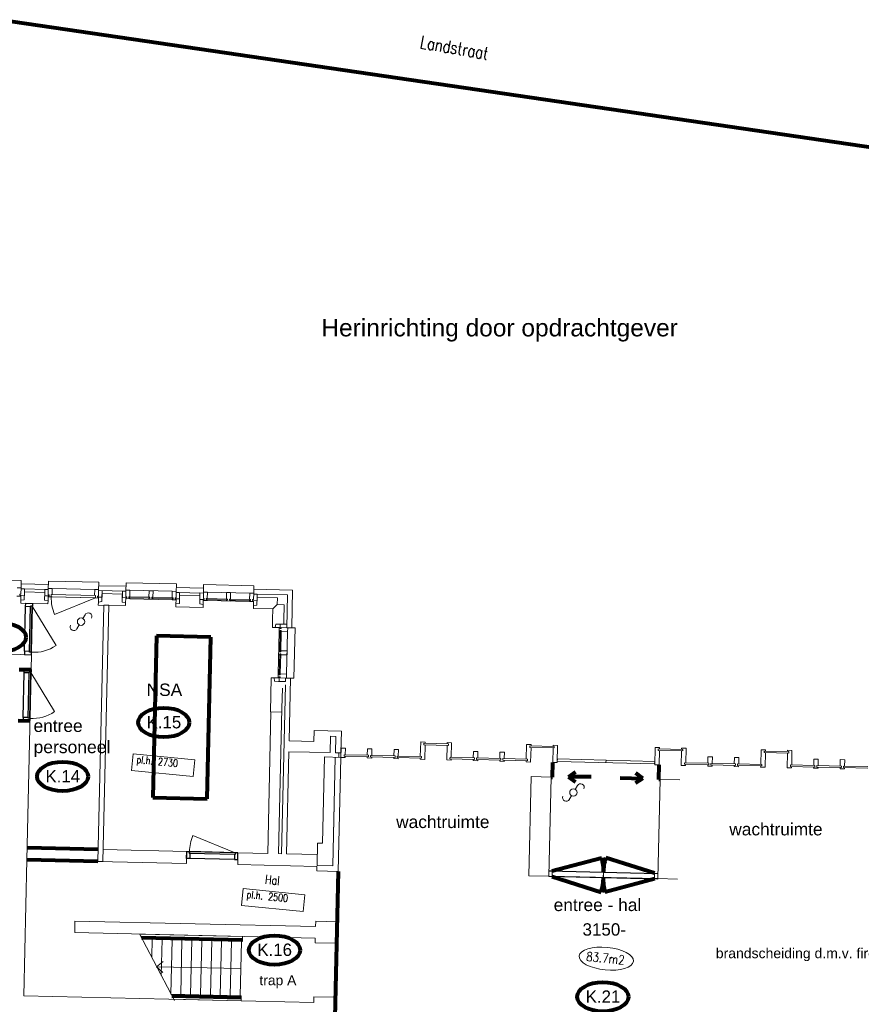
# Model space of a CAD drawing. Header units: millimetres. Extents: x -90830 to 24172, y -102460 to 73669.
# Tile 56 of 198: x -74341 to -57363, y 51222 to 71077. Entities that reach past the tile are written whole.
import ezdxf

# ---------------------------------------------------------------- set-up
doc = ezdxf.new("R2010")
doc.units = ezdxf.units.MM
doc.layers.get('0').update_dxf_attribs({"color": 253})
for name, color, linetype, lineweight in [('Algemeen', 253, 'Continuous', 9), ('Algemeen01', 253, 'Continuous', 80), ('B24-TRAPPEN-HELLINGEN', 253, 'Continuous', 9), ('BESCHRIJVING_1', 253, 'Continuous', 9), ('D21-BUITENWANDEN', 253, 'Continuous', 9), ('HOOGTEN', 253, 'Continuous', 9), ('K21-BUITENWANDEN_1', 253, 'Continuous', 9), ('K22-BINNENWANDEN_1', 253, 'Continuous', 9), ('K24-TRAPPEN-HELLINGEN', 253, 'Continuous', 9), ('K31-WANDOPENING-BUITEN', 253, 'Continuous', 9), ('K32-WANDOPENINGEN-BINNEN', 253, 'Continuous', 9), ('Standard', 253, 'Continuous', 9)]:
    doc.layers.add(name, color=color, linetype=linetype, lineweight=lineweight)
doc.styles.add('ARIAL', font='arial.ttf')
doc.styles.add('TXT', font='txt.shx')

msp = doc.modelspace()

# ---------------------------------------------------------------- linework, layer by layer
for p, q in [((-74242, 58341), (-74221, 59241)), ((-74221, 59241), (-74220, 59308)), ((-74121, 59238), (-74221, 59241)), ((-74220, 59308), (-74080, 59304)), ((-74142, 58327), (-74121, 59253)), ((-74081, 59253), (-74121, 59253)), ((-74086, 59250), (-74121, 59250)), ((-74107, 58326), (-74086, 59250)), ((-74102, 58323), (-74081, 59253)), ((-74080, 59304), (-74081, 59253)), ((-74242, 58341), (-74243, 58274)), ((-74243, 58274), (-74103, 58271)), ((-74142, 58339), (-74242, 58341)), ((-74142, 58324), (-74142, 58339)), ((-74107, 58326), (-74142, 58327)), ((-74102, 58323), (-74142, 58324)), ((-74103, 58271), (-74102, 58323)), ((-74272, 57007), (-74251, 57907)), ((-74251, 57907), (-74250, 57974)), ((-74151, 57905), (-74251, 57907)), ((-74250, 57974), (-74110, 57971)), ((-74172, 56993), (-74151, 57920)), ((-74111, 57919), (-74151, 57920)), ((-74116, 57916), (-74151, 57917)), ((-74137, 56992), (-74116, 57916)), ((-74132, 56989), (-74111, 57919)), ((-74110, 57971), (-74111, 57919)), ((-74272, 57007), (-74273, 56940)), ((-74172, 57005), (-74272, 57007)), ((-74172, 56990), (-74172, 57005)), ((-74137, 56992), (-74172, 56993)), ((-74132, 56989), (-74172, 56990)), ((-74133, 56937), (-74132, 56989)), ((-74273, 56940), (-74133, 56937)), ((-70975, 54162), (-70972, 54302)), ((-70972, 54302), (-70920, 54301)), ((-70920, 54301), (-70921, 54261)), ((-69994, 54240), (-70921, 54261)), ((-69990, 54280), (-70920, 54301)), ((-70917, 54296), (-70918, 54261)), ((-69993, 54275), (-70917, 54296)), ((-70906, 54261), (-70908, 54161)), ((-70006, 54240), (-70008, 54140)), ((-69991, 54240), (-70006, 54240)), ((-69993, 54275), (-69994, 54240)), ((-69990, 54280), (-69991, 54240)), ((-69938, 54279), (-69990, 54280)), ((-69941, 54139), (-69938, 54279)), ((-70908, 54161), (-70975, 54162)), ((-70008, 54140), (-70908, 54161)), ((-70008, 54140), (-69941, 54139))]:
    msp.add_line(p, q)
at = {"layer": 'Algemeen01'}
for p, q in [((-37053, 65547), (-74758, 71077)), ((-71583, 58651), (-71658, 55392)), ((-70484, 58626), (-71583, 58651)), ((-70558, 55367), (-70484, 58626)), ((-74350, 57976), (-74110, 57971)), ((-74373, 56943), (-74133, 56937)), ((-63596, 55805), (-63589, 56097)), ((-61448, 55756), (-61441, 56048)), ((-63622, 55805), (-63596, 55805)), ((-63272, 55812), (-63128, 55913)), ((-63272, 55812), (-63131, 55707)), ((-62815, 55806), (-63272, 55812)), ((-62228, 55792), (-61771, 55778)), ((-61771, 55778), (-61910, 55886)), ((-61771, 55778), (-61916, 55680)), ((-61422, 55755), (-61448, 55756)), ((-71658, 55392), (-70558, 55367)), ((-72757, 54343), (-74192, 54376)), ((-72763, 54103), (-74197, 54136)), ((-63598, 53911), (-62599, 54179)), ((-61534, 53864), (-62520, 54177)), ((-67916, 53903), (-68007, 49914)), ((-63598, 53797), (-62613, 53485)), ((-61535, 53750), (-62534, 53483)), ((-71884, 52568), (-69848, 52521)), ((-71272, 51394), (-69874, 51362))]:
    msp.add_line(p, q, dxfattribs=at)
for centre, start, end in [((-63598, 53911), 358.3074, 15), ((-61534, 53864), 162.3906, 179.0832), ((-63598, 53797), 342.3906, 359.0832), ((-61535, 53750), 178.3074, 195)]:
    msp.add_arc(centre, 1034, start, end, dxfattribs=at)
for centre in [(-74731, 58624), (-71435, 56905), (-73475, 55817), (-69201, 52316), (-62578, 51374)]:
    msp.add_ellipse(centre, major_axis=(516, 0), ratio=0.573767, dxfattribs=at)
at = {"layer": 'B24-TRAPPEN-HELLINGEN'}
msp.add_line((-69869, 52492), (-69894, 51392), dxfattribs=at)
at = {"layer": 'K21-BUITENWANDEN_1'}
for p, q in [((-75324, 59793), (-74309, 59770)), ((-74309, 59770), (-74313, 59600)), ((-74313, 59600), (-73763, 59587)), ((-74311, 59700), (-73761, 59687)), ((-73759, 59757), (-73763, 59587)), ((-73759, 59757), (-72744, 59734)), ((-72744, 59734), (-72748, 59564)), ((-72198, 59552), (-72748, 59564)), ((-72746, 59664), (-72196, 59652)), ((-72195, 59722), (-72198, 59552)), ((-72195, 59722), (-71180, 59699)), ((-71180, 59699), (-71184, 59529)), ((-71181, 59629), (-70632, 59616)), ((-70630, 59686), (-70634, 59516)), ((-70630, 59686), (-69615, 59663)), ((-69615, 59663), (-69619, 59493)), ((-69617, 59593), (-68837, 59575)), ((-68837, 59575), (-68854, 58813)), ((-71184, 59529), (-70634, 59516)), ((-69619, 59493), (-68939, 59477)), ((-68939, 59477), (-68954, 58815)), ((-68954, 58815), (-68784, 58811)), ((-68784, 58811), (-68808, 57797)), ((-68808, 57797), (-68977, 57800)), ((-68877, 57798), (-68906, 56536)), ((-68981, 57663), (-69058, 54259)), ((-68401, 56745), (-68406, 56525)), ((-68401, 56745), (-67852, 56732)), ((-68074, 56627), (-68081, 56297)), ((-68074, 56627), (-67964, 56625)), ((-67964, 56625), (-67971, 56295)), ((-67852, 56732), (-67862, 56292)), ((-68906, 56536), (-68406, 56525)), ((-68911, 56316), (-68958, 54257)), ((-68911, 56316), (-68081, 56297)), ((-68193, 56210), (-68233, 54470)), ((-68193, 56210), (-67864, 56202)), ((-67974, 56205), (-68023, 54015)), ((-67971, 56295), (-67862, 56292)), ((-68343, 54023), (-68333, 54472)), ((-68333, 54472), (-68233, 54470)), ((-68343, 54023), (-68023, 54015))]:
    msp.add_line(p, q, dxfattribs=at)
at = {"layer": 'K22-BINNENWANDEN_1'}
for p, q in [((-74318, 59370), (-74319, 59310)), ((-74248, 59378), (-74318, 59370)), ((-74244, 59538), (-74248, 59378)), ((-73834, 59529), (-74244, 59538)), ((-73838, 59369), (-73834, 59529)), ((-73768, 59357), (-73838, 59369)), ((-72680, 59503), (-72683, 59343)), ((-72270, 59493), (-72680, 59503)), ((-72273, 59333), (-72270, 59493)), ((-71115, 59467), (-71119, 59307)), ((-70705, 59458), (-71115, 59467)), ((-70709, 59298), (-70705, 59458)), ((-69550, 59431), (-69554, 59271)), ((-69141, 59422), (-69550, 59431)), ((-69144, 59282), (-69141, 59422)), ((-74319, 59310), (-73770, 59297)), ((-73770, 59297), (-73768, 59357)), ((-72754, 59334), (-72755, 59274)), ((-72755, 59274), (-72205, 59262)), ((-72683, 59343), (-72754, 59334)), ((-72204, 59322), (-72273, 59333)), ((-72205, 59262), (-72204, 59322)), ((-71189, 59299), (-71190, 59239)), ((-71190, 59239), (-70640, 59226)), ((-71119, 59307), (-71189, 59299)), ((-70639, 59286), (-70709, 59298)), ((-70640, 59226), (-70639, 59286)), ((-69624, 59263), (-69626, 59203)), ((-69626, 59203), (-69236, 59194)), ((-69554, 59271), (-69624, 59263)), ((-69236, 59194), (-69241, 58984)), ((-69144, 59282), (-69236, 59194)), ((-69004, 59279), (-69144, 59282)), ((-69011, 58963), (-69004, 59279)), ((-69241, 58984), (-69244, 58822)), ((-69244, 58822), (-69184, 58820)), ((-69184, 58820), (-69173, 58890)), ((-69173, 58890), (-69013, 58887)), ((-69013, 58887), (-69011, 58963)), ((-75478, 58302), (-74103, 58271)), ((-74103, 58271), (-74197, 54136)), ((-69267, 57807), (-69283, 57120)), ((-69127, 57804), (-69267, 57807)), ((-69199, 57735), (-69207, 57806)), ((-69039, 57732), (-69199, 57735)), ((-69052, 57184), (-69042, 57594)), ((-69052, 57184), (-69118, 54260)), ((-69273, 57119), (-69338, 54265)), ((-69283, 57120), (-69053, 57114)), ((-67864, 56202), (-67916, 53903)), ((-64021, 55815), (-64067, 53815)), ((-64021, 55815), (-63622, 55805)), ((-63622, 55805), (-63667, 53806)), ((-61422, 55755), (-61468, 53756)), ((-61422, 55755), (-61022, 55746)), ((-68023, 54015), (-67995, 55258)), ((-70972, 54302), (-70977, 54062)), ((-69938, 54279), (-69943, 54039)), ((-69118, 54260), (-69058, 54259)), ((-68958, 54257), (-68338, 54242)), ((-68338, 54242), (-68343, 54023)), ((-74197, 54136), (-74260, 51392)), ((-72763, 54103), (-70977, 54062)), ((-69943, 54039), (-68344, 54003)), ((-68343, 54023), (-68023, 54015)), ((-68344, 54003), (-68346, 53913)), ((-68346, 53913), (-67916, 53903)), ((-64067, 53815), (-63667, 53806)), ((-61468, 53756), (-61068, 53747)), ((-73225, 52898), (-73230, 52668)), ((-73225, 52898), (-68371, 52788)), ((-68369, 52898), (-68371, 52788)), ((-68369, 52898), (-67939, 52888)), ((-67939, 52888), (-67949, 52453)), ((-73230, 52668), (-68377, 52558)), ((-68377, 52558), (-68379, 52463)), ((-68379, 52463), (-67949, 52453)), ((-74260, 51392), (-68406, 51258)), ((-68404, 51373), (-68406, 51258)), ((-68404, 51373), (-67974, 51363)), ((-67974, 51363), (-67984, 50929))]:
    msp.add_line(p, q, dxfattribs=at)
msp.add_arc((-72551, 59215), 924, 13.4291, 13.699, dxfattribs=at)
at = {"layer": 'K24-TRAPPEN-HELLINGEN'}
for p, q in [((-71922, 52641), (-71221, 51296)), ((-71896, 52638), (-69846, 52591)), ((-71868, 52537), (-69849, 52491)), ((-71668, 52533), (-71676, 52170)), ((-71468, 52528), (-71485, 51802)), ((-71268, 52524), (-71293, 51424)), ((-71068, 52519), (-71093, 51419)), ((-70868, 52515), (-70893, 51415)), ((-70668, 52510), (-70693, 51410)), ((-70468, 52506), (-70493, 51406)), ((-70268, 52501), (-70294, 51401)), ((-70069, 52496), (-70094, 51397)), ((-69869, 52492), (-69894, 51392)), ((-71293, 51424), (-69874, 51392)), ((-71278, 51324), (-69876, 51292))]:
    msp.add_line(p, q, dxfattribs=at)
at = {"layer": 'K31-WANDOPENING-BUITEN'}
for p, q in [((-74392, 59622), (-74312, 59620)), ((-74315, 59490), (-74312, 59620)), ((-74243, 59598), (-74313, 59600)), ((-74246, 59458), (-74243, 59598)), ((-73836, 59449), (-73833, 59589)), ((-73833, 59589), (-73763, 59587)), ((-73766, 59477), (-73763, 59607)), ((-73683, 59606), (-73763, 59607)), ((-73685, 59486), (-73683, 59606)), ((-72828, 59586), (-73683, 59606)), ((-72828, 59586), (-73683, 59606)), ((-72831, 59466), (-72828, 59586)), ((-72828, 59586), (-72748, 59584)), ((-72751, 59454), (-72748, 59584)), ((-72678, 59563), (-72748, 59564)), ((-72201, 59442), (-72198, 59572)), ((-72118, 59570), (-72198, 59572)), ((-72121, 59440), (-72118, 59570)), ((-71263, 59550), (-72118, 59570)), ((-74396, 59452), (-74316, 59450)), ((-74336, 59470), (-74335, 59490)), ((-74246, 59468), (-74336, 59470)), ((-74315, 59490), (-74335, 59490)), ((-74316, 59450), (-74316, 59470)), ((-73836, 59459), (-73746, 59457)), ((-73766, 59477), (-73746, 59477)), ((-73766, 59437), (-73766, 59457)), ((-73686, 59436), (-73766, 59437)), ((-73686, 59436), (-73766, 59437)), ((-73746, 59457), (-73746, 59477)), ((-73706, 59436), (-73705, 59486)), ((-73706, 59456), (-73706, 59476)), ((-72811, 59466), (-73705, 59486)), ((-73704, 59441), (-73703, 59486)), ((-72814, 59421), (-73704, 59441)), ((-72832, 59416), (-73686, 59436)), ((-72832, 59416), (-73686, 59436)), ((-72814, 59421), (-73637, 59080)), ((-72832, 59416), (-72752, 59414)), ((-72814, 59421), (-72813, 59466)), ((-72812, 59416), (-72811, 59466)), ((-72811, 59436), (-72811, 59456)), ((-72751, 59454), (-72771, 59455)), ((-72771, 59435), (-72771, 59455)), ((-72681, 59433), (-72771, 59435)), ((-72752, 59414), (-72751, 59434)), ((-72681, 59423), (-72678, 59563)), ((-72272, 59413), (-72268, 59553)), ((-72271, 59423), (-72181, 59421)), ((-72268, 59553), (-72198, 59552)), ((-72202, 59402), (-72201, 59422)), ((-72122, 59400), (-72202, 59402)), ((-72201, 59442), (-72181, 59441)), ((-72181, 59421), (-72181, 59441)), ((-72141, 59440), (-72121, 59440)), ((-72141, 59420), (-72141, 59440)), ((-72141, 59420), (-72121, 59420)), ((-72122, 59400), (-72121, 59420)), ((-71267, 59380), (-72122, 59400)), ((-71714, 59431), (-72121, 59440)), ((-71714, 59411), (-72121, 59420)), ((-71734, 59431), (-71731, 59561)), ((-71734, 59431), (-71714, 59431)), ((-71734, 59391), (-71734, 59411)), ((-71654, 59389), (-71734, 59391)), ((-71651, 59559), (-71731, 59561)), ((-71714, 59411), (-71714, 59431)), ((-71674, 59410), (-71674, 59430)), ((-71674, 59430), (-71654, 59429)), ((-71266, 59420), (-71674, 59430)), ((-71674, 59410), (-71654, 59409)), ((-71267, 59400), (-71674, 59410)), ((-71654, 59429), (-71651, 59559)), ((-71654, 59389), (-71654, 59409)), ((-71267, 59380), (-71267, 59400)), ((-71247, 59400), (-71267, 59400)), ((-71267, 59380), (-71187, 59379)), ((-71266, 59420), (-71263, 59550)), ((-71246, 59420), (-71266, 59420)), ((-71263, 59550), (-71183, 59549)), ((-71247, 59400), (-71246, 59420)), ((-71207, 59399), (-71206, 59419)), ((-71117, 59397), (-71207, 59399)), ((-71186, 59419), (-71206, 59419)), ((-71187, 59379), (-71187, 59399)), ((-71186, 59419), (-71183, 59549)), ((-71114, 59527), (-71184, 59529)), ((-71117, 59387), (-71114, 59527)), ((-70707, 59378), (-70704, 59518)), ((-70707, 59388), (-70617, 59386)), ((-70704, 59518), (-70634, 59516)), ((-70637, 59366), (-70637, 59386)), ((-70557, 59364), (-70637, 59366)), ((-70636, 59406), (-70633, 59536)), ((-70636, 59406), (-70616, 59406)), ((-70553, 59534), (-70633, 59536)), ((-70617, 59386), (-70616, 59406)), ((-70577, 59385), (-70576, 59405)), ((-70577, 59385), (-70557, 59384)), ((-70576, 59405), (-70556, 59404)), ((-70149, 59375), (-70557, 59384)), ((-70557, 59364), (-70557, 59384)), ((-70556, 59404), (-70553, 59534)), ((-70149, 59395), (-70556, 59404)), ((-69699, 59515), (-70553, 59534)), ((-70170, 59355), (-70169, 59375)), ((-70169, 59395), (-70166, 59525)), ((-70169, 59395), (-70149, 59395)), ((-70086, 59524), (-70166, 59525)), ((-70149, 59375), (-70149, 59395)), ((-70109, 59394), (-70089, 59394)), ((-70109, 59374), (-70109, 59394)), ((-69702, 59385), (-70109, 59394)), ((-70109, 59374), (-70089, 59374)), ((-69702, 59365), (-70109, 59374)), ((-70090, 59354), (-70089, 59374)), ((-70089, 59394), (-70086, 59524)), ((-69702, 59385), (-69699, 59515)), ((-69682, 59384), (-69702, 59385)), ((-69699, 59515), (-69619, 59513)), ((-69682, 59364), (-69682, 59384)), ((-69622, 59383), (-69642, 59383)), ((-69642, 59363), (-69642, 59383)), ((-69622, 59383), (-69619, 59513)), ((-69549, 59491), (-69619, 59493)), ((-69552, 59351), (-69549, 59491)), ((-69702, 59345), (-70557, 59364)), ((-70090, 59354), (-70170, 59355)), ((-69682, 59364), (-69702, 59365)), ((-69702, 59345), (-69702, 59365)), ((-69702, 59345), (-69623, 59343)), ((-69552, 59361), (-69642, 59363)), ((-69623, 59343), (-69622, 59363)), ((-69106, 58739), (-69104, 58819)), ((-69104, 58819), (-69084, 58818)), ((-69093, 58888), (-68953, 58885)), ((-69083, 58888), (-69085, 58798)), ((-69085, 58798), (-69065, 58798)), ((-69064, 58818), (-69065, 58798)), ((-69064, 58818), (-68934, 58815)), ((-68953, 58885), (-68954, 58815)), ((-68936, 58735), (-68934, 58815)), ((-69126, 57884), (-69106, 58739)), ((-69106, 58739), (-69086, 58738)), ((-69095, 58331), (-69086, 58738)), ((-69086, 58758), (-69086, 58738)), ((-69086, 58758), (-69066, 58758)), ((-69075, 58330), (-69066, 58738)), ((-69066, 58758), (-69066, 58738)), ((-69066, 58738), (-68936, 58735)), ((-68956, 57880), (-68936, 58735)), ((-69117, 58271), (-69115, 58351)), ((-69117, 58271), (-69097, 58271)), ((-69115, 58351), (-69095, 58351)), ((-69106, 57883), (-69096, 58291)), ((-69096, 58291), (-69097, 58271)), ((-69096, 58291), (-69076, 58290)), ((-69095, 58331), (-69075, 58330)), ((-69086, 57883), (-69076, 58290)), ((-69076, 58290), (-69077, 58270)), ((-69077, 58270), (-68947, 58267)), ((-69075, 58350), (-69075, 58330)), ((-69075, 58350), (-68945, 58347)), ((-68947, 58267), (-68945, 58347)), ((-69126, 57884), (-69127, 57804)), ((-69127, 57804), (-69107, 57803)), ((-69126, 57884), (-69106, 57883)), ((-69109, 57733), (-69107, 57823)), ((-69107, 57823), (-69087, 57823)), ((-69106, 57863), (-69106, 57883)), ((-69106, 57863), (-69086, 57863)), ((-69087, 57803), (-69087, 57823)), ((-69087, 57803), (-68957, 57800)), ((-69086, 57883), (-68956, 57880)), ((-69086, 57863), (-69086, 57883)), ((-68979, 57730), (-68977, 57800)), ((-68956, 57880), (-68957, 57800)), ((-69119, 57734), (-68979, 57730)), ((-67859, 56387), (-67864, 56202)), ((-67859, 56387), (-67864, 56202)), ((-67859, 56387), (-67864, 56202)), ((-67859, 56387), (-67864, 56202)), ((-67859, 56387), (-67864, 56202)), ((-67859, 56387), (-67769, 56385)), ((-66252, 56513), (-66259, 56218)), ((-66252, 56513), (-66162, 56510)), ((-66188, 56486), (-65693, 56474)), ((-66188, 56486), (-66188, 56456)), ((-66188, 56456), (-65694, 56444)), ((-66163, 56455), (-66171, 56160)), ((-66162, 56510), (-66163, 56485)), ((-65719, 56444), (-65726, 56149)), ((-65718, 56499), (-65718, 56474)), ((-65718, 56499), (-65628, 56497)), ((-65693, 56474), (-65694, 56444)), ((-65628, 56497), (-65635, 56202)), ((-64115, 56460), (-64122, 56165)), ((-64115, 56460), (-64025, 56458)), ((-64051, 56433), (-63556, 56421)), ((-64051, 56433), (-64051, 56403)), ((-64051, 56403), (-63557, 56391)), ((-64026, 56403), (-64034, 56108)), ((-64025, 56458), (-64026, 56433)), ((-63582, 56392), (-63589, 56097)), ((-63581, 56447), (-63581, 56422)), ((-63581, 56447), (-63491, 56444)), ((-63556, 56421), (-63557, 56391)), ((-63491, 56444), (-63499, 56095)), ((-61524, 56400), (-61531, 56050)), ((-61434, 56398), (-61524, 56400)), ((-61434, 56398), (-61434, 56373)), ((-60989, 56388), (-60990, 56363)), ((-60899, 56387), (-60989, 56388)), ((-67901, 56293), (-67904, 56203)), ((-67864, 56202), (-67774, 56200)), ((-67797, 56256), (-67798, 56226)), ((-67798, 56226), (-67304, 56213)), ((-67797, 56256), (-67303, 56243)), ((-67773, 56225), (-67774, 56200)), ((-67769, 56385), (-67772, 56255)), ((-67329, 56214), (-67329, 56189)), ((-67329, 56189), (-67239, 56187)), ((-67325, 56374), (-67328, 56244)), ((-67325, 56374), (-67235, 56372)), ((-67303, 56243), (-67304, 56213)), ((-67263, 56242), (-67264, 56212)), ((-67264, 56212), (-66769, 56200)), ((-67263, 56242), (-66769, 56230)), ((-67239, 56212), (-67239, 56187)), ((-67235, 56372), (-67238, 56242)), ((-66794, 56201), (-66795, 56176)), ((-66790, 56361), (-66794, 56231)), ((-66790, 56361), (-66700, 56359)), ((-66769, 56230), (-66769, 56200)), ((-66729, 56229), (-66729, 56199)), ((-66729, 56229), (-66234, 56217)), ((-66729, 56199), (-66235, 56187)), ((-66704, 56199), (-66705, 56174)), ((-66700, 56359), (-66704, 56229)), ((-66234, 56217), (-66235, 56187)), ((-65660, 56203), (-65661, 56173)), ((-65660, 56203), (-65166, 56191)), ((-65188, 56321), (-65191, 56191)), ((-65188, 56321), (-65098, 56319)), ((-65166, 56191), (-65167, 56161)), ((-65126, 56190), (-65127, 56160)), ((-65126, 56190), (-64632, 56177)), ((-65098, 56319), (-65101, 56189)), ((-64653, 56308), (-64656, 56178)), ((-64653, 56308), (-64563, 56306)), ((-64563, 56306), (-64567, 56176)), ((-61459, 56373), (-61460, 56343)), ((-60966, 56333), (-61460, 56343)), ((-60965, 56363), (-61459, 56373)), ((-61435, 56343), (-61441, 56048)), ((-60990, 56333), (-60997, 56039)), ((-60965, 56363), (-60966, 56333)), ((-60899, 56387), (-60906, 56092)), ((-60458, 56212), (-60461, 56082)), ((-60368, 56210), (-60458, 56212)), ((-60368, 56210), (-60371, 56081)), ((-59924, 56201), (-59927, 56071)), ((-59834, 56199), (-59924, 56201)), ((-59834, 56199), (-59837, 56069)), ((-59386, 56355), (-59393, 56060)), ((-59296, 56353), (-59386, 56355)), ((-59322, 56329), (-59323, 56299)), ((-58828, 56288), (-59323, 56299)), ((-58828, 56318), (-59322, 56329)), ((-59298, 56298), (-59304, 56003)), ((-59296, 56353), (-59297, 56328)), ((-58853, 56289), (-58859, 55994)), ((-58852, 56344), (-58853, 56319)), ((-58762, 56342), (-58852, 56344)), ((-58828, 56318), (-58828, 56288)), ((-58762, 56342), (-58768, 56047)), ((-66795, 56176), (-66705, 56174)), ((-66260, 56188), (-66261, 56163)), ((-66261, 56163), (-66171, 56160)), ((-65726, 56149), (-65636, 56147)), ((-65661, 56173), (-65167, 56161)), ((-65636, 56172), (-65636, 56147)), ((-65192, 56161), (-65192, 56136)), ((-65192, 56136), (-65102, 56134)), ((-65127, 56160), (-64632, 56147)), ((-65102, 56159), (-65102, 56134)), ((-64657, 56148), (-64658, 56123)), ((-64658, 56123), (-64568, 56121)), ((-64632, 56177), (-64632, 56147)), ((-64592, 56176), (-64592, 56147)), ((-64592, 56176), (-64097, 56164)), ((-64592, 56147), (-64098, 56134)), ((-64567, 56146), (-64568, 56121)), ((-64123, 56135), (-64124, 56110)), ((-64124, 56110), (-64034, 56108)), ((-64097, 56164), (-64098, 56134)), ((-63589, 56097), (-63499, 56095)), ((-63495, 56169), (-63497, 56119)), ((-63497, 56119), (-61533, 56071)), ((-63495, 56169), (-61531, 56121)), ((-62513, 56145), (-62515, 56095)), ((-61531, 56121), (-61533, 56071)), ((-61441, 56048), (-61531, 56050)), ((-60907, 56037), (-60997, 56039)), ((-60436, 56082), (-60931, 56092)), ((-60931, 56092), (-60931, 56062)), ((-60437, 56052), (-60931, 56062)), ((-60906, 56062), (-60907, 56037)), ((-60462, 56052), (-60462, 56027)), ((-60372, 56026), (-60462, 56027)), ((-60436, 56082), (-60437, 56052)), ((-60396, 56081), (-60397, 56051)), ((-59902, 56041), (-60397, 56051)), ((-59902, 56071), (-60396, 56081)), ((-60372, 56051), (-60372, 56026)), ((-59927, 56041), (-59928, 56016)), ((-59838, 56014), (-59928, 56016)), ((-59902, 56071), (-59902, 56041)), ((-59368, 56060), (-59862, 56070)), ((-59862, 56070), (-59862, 56040)), ((-59368, 56030), (-59862, 56040)), ((-59837, 56039), (-59838, 56014)), ((-59393, 56030), (-59394, 56005)), ((-59304, 56003), (-59394, 56005)), ((-59368, 56060), (-59368, 56030)), ((-58769, 55992), (-58859, 55994)), ((-58793, 56048), (-58794, 56018)), ((-58299, 56007), (-58794, 56018)), ((-58299, 56037), (-58793, 56048)), ((-58769, 56017), (-58769, 55992)), ((-58324, 56008), (-58325, 55983)), ((-58321, 56168), (-58324, 56038)), ((-58231, 56166), (-58321, 56168)), ((-58299, 56037), (-58299, 56007)), ((-57765, 56026), (-58259, 56036)), ((-58259, 56036), (-58259, 56006)), ((-57765, 55996), (-58259, 56006)), ((-58234, 56006), (-58235, 55981)), ((-58231, 56166), (-58234, 56036)), ((-57790, 55997), (-57791, 55972)), ((-57787, 56157), (-57790, 56027)), ((-57697, 56155), (-57787, 56157)), ((-57765, 56026), (-57765, 55996)), ((-57230, 56015), (-57725, 56025)), ((-57725, 56025), (-57725, 55995)), ((-57231, 55985), (-57725, 55995)), ((-57700, 55995), (-57701, 55970)), ((-57697, 56155), (-57700, 56025)), ((-58235, 55981), (-58325, 55983)), ((-57701, 55970), (-57791, 55972))]:
    msp.add_line(p, q, dxfattribs=at)
msp.add_arc((-72814, 59421), 891, 178.6953, 202.455, dxfattribs=at)
at = {"layer": 'K32-WANDOPENINGEN-BINNEN'}
for p, q in [((-74086, 59250), (-73607, 58459)), ((-74116, 57916), (-73638, 57126)), ((-69993, 54275), (-70848, 54626))]:
    msp.add_line(p, q, dxfattribs=at)
for centre, radius, start, end in [((-74042, 59071), 751, 265.435, 305.414), ((-74073, 57737), 751, 265.435, 305.414), ((-69993, 54275), 924, 157.6932, 178.3853)]:
    msp.add_arc(centre, radius, start, end, dxfattribs=at)
at = {"layer": 'Standard'}
for p, q in [((-74318, 59370), (-74316, 59450)), ((-73768, 59357), (-73766, 59437)), ((-72754, 59334), (-72752, 59414)), ((-72204, 59322), (-72202, 59402)), ((-71189, 59299), (-71187, 59379)), ((-70639, 59286), (-70637, 59366)), ((-72645, 59272), (-72763, 54103)), ((-72663, 54101), (-72545, 59270)), ((-72545, 59270), (-72645, 59272)), ((-69624, 59263), (-69623, 59343)), ((-73066, 59002), (-73022, 59078)), ((-73186, 58794), (-73140, 58873)), ((-69184, 58820), (-69104, 58819)), ((-72054, 56276), (-72087, 55938)), ((-70810, 56153), (-72054, 56276)), ((-70844, 55814), (-70810, 56153)), ((-72087, 55938), (-70844, 55814)), ((-63135, 55557), (-63091, 55634)), ((-63255, 55349), (-63209, 55429)), ((-72657, 54341), (-70972, 54302)), ((-69938, 54279), (-69338, 54265)), ((-72763, 54103), (-72663, 54101)), ((-63665, 53913), (-63667, 53799)), ((-63665, 53906), (-63667, 53806)), ((-63667, 53806), (-61468, 53756)), ((-63598, 53911), (-63665, 53913)), ((-63665, 53913), (-61465, 53863)), ((-61465, 53856), (-63665, 53906)), ((-63600, 53797), (-63598, 53911)), ((-62566, 53888), (-62568, 53774)), ((-62566, 53774), (-62564, 53888)), ((-62564, 53888), (-62566, 53888)), ((-61532, 53864), (-61535, 53750)), ((-61465, 53863), (-61532, 53864)), ((-61468, 53749), (-61465, 53863)), ((-61468, 53756), (-61465, 53856)), ((-63667, 53799), (-63600, 53797)), ((-63667, 53799), (-61468, 53749)), ((-62568, 53774), (-62566, 53774)), ((-61535, 53750), (-61468, 53749)), ((-69831, 53555), (-69865, 53217)), ((-68588, 53432), (-69831, 53555)), ((-68588, 53432), (-68622, 53093)), ((-69865, 53217), (-68622, 53093)), ((-69846, 52591), (-69849, 52491)), ((-71581, 51981), (-71449, 52088)), ((-69881, 51942), (-71581, 51981)), ((-71581, 51981), (-71454, 51867)), ((-69874, 51392), (-69876, 51292))]:
    msp.add_line(p, q, dxfattribs=at)
for centre in [(-73103, 58938), (-63172, 55493)]:
    msp.add_circle(centre, 74.1, dxfattribs=at)
for centre, start, end in [((-72958, 59041), 334.3052, 150.1617), ((-73249, 58834), 154.3052, 330.1617), ((-63026, 55597), 334.3052, 150.1617), ((-63317, 55389), 154.3052, 330.1617)]:
    msp.add_arc(centre, 74.1, start, end, dxfattribs=at)
msp.add_ellipse((-62508, 52143), major_axis=(547, -54), ratio=0.415553, dxfattribs=at)

# ---------------------------------------------------------------- texts
at = {"layer": 'Algemeen', "attachment_point": 7, "style": 'ARIAL'}
for s, insert, char_height, width in [('\\W1.01;Herinrichting\\~door\\~opdrachtgever', (-68255, 64585), 350, 7339.42), ('\\W1.00;NSA', (-71780, 57436), 250, 845.76), ('\\W0.97;K.15', (-71779, 56783), 250, 842.47), ('\\W1.00;entree', (-74061, 56711), 250, 1121.19), ('\\W1.01;personeel', (-74061, 56211), 250, 1671.63), ('\\W0.97;K.14', (-73820, 55695), 250, 842.47), ('\\W1.00;wachtruimte', (-66747, 54773), 250, 2017.13), ('\\W1.00;wachtruimte', (-60027, 54625), 250, 2017.13), ('\\W0.97;K.16', (-69545, 52194), 250, 842.47), ('\\W1.01;brandscheiding\\~d.m.v.\\~fireshield', (-60299, 52092), 200, 4050.55), ('\\W1.00;trap\\~A', (-69505, 51547), 200, 846.52), ('\\W0.97;K.21', (-62922, 51252), 250, 842.47)]:
    msp.add_mtext(s, dxfattribs=dict(at, insert=insert, char_height=char_height, width=width))
at = {"layer": 'BESCHRIJVING_1', "insert": (-69398, 53654), "char_height": 180, "width": 425.13, "attachment_point": 7, "rotation": 354.3191, "style": 'TXT'}
msp.add_mtext('\\W0.78;Hal', dxfattribs=at)
at = {"layer": 'BESCHRIJVING_1', "insert": (-63569, 53099), "char_height": 250, "width": 1900.44, "attachment_point": 7, "style": 'ARIAL'}
msp.add_mtext('\\W1.00;entree\\~-\\~hal', dxfattribs=at)
at = {"layer": 'D21-BUITENWANDEN', "insert": (-66279, 70508), "char_height": 250, "width": 1885.46, "attachment_point": 7, "rotation": 350.0671, "style": 'TXT'}
msp.add_mtext('\\W0.78;Landstraat', dxfattribs=at)
at = {"layer": 'HOOGTEN', "insert": (-62987, 52603), "char_height": 250, "width": 1022.92, "attachment_point": 7, "style": 'ARIAL'}
msp.add_mtext('\\W0.98;3150-', dxfattribs=at)
at = {"layer": 'Standard', "attachment_point": 7, "rotation": 354.3191, "style": 'TXT'}
for s, insert, char_height, width in [('\\W0.78;pl.h.\\~2730', (-71994, 56039), 150, 1131.28), ('\\W0.78;pl.h.\\~2500', (-69772, 53318), 150, 1131.28), ('\\W0.84;83.7m2', (-62920, 52101), 180, 891.6)]:
    msp.add_mtext(s, dxfattribs=dict(at, insert=insert, char_height=char_height, width=width))

doc.saveas('drawing.dxf')
